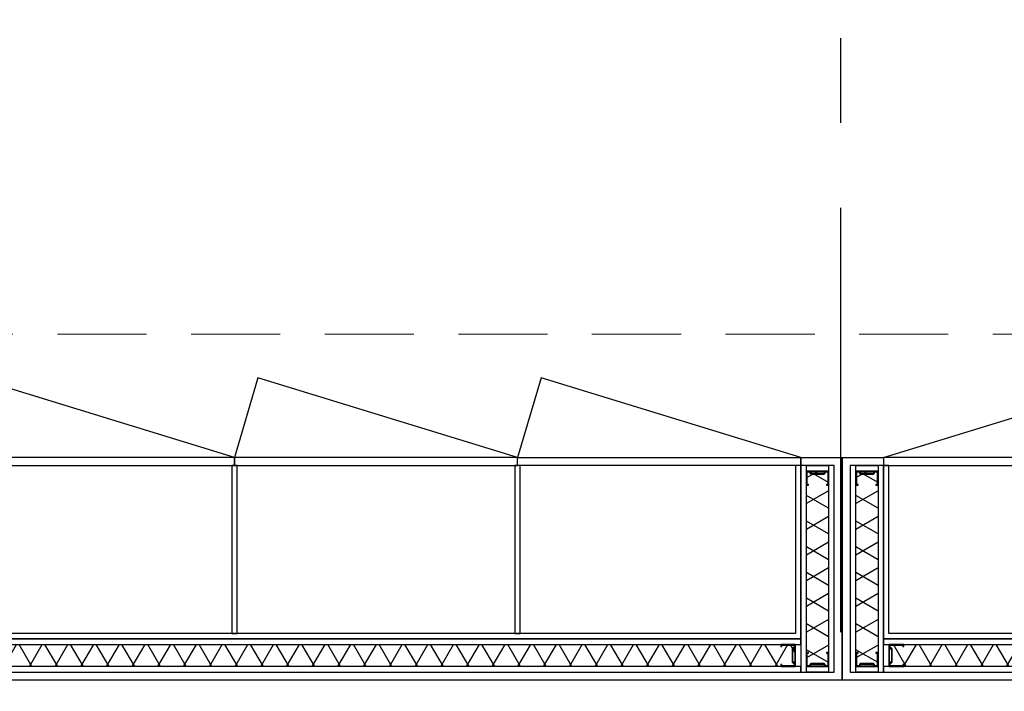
# Model space of a CAD drawing. Header units: millimetres. Extents: x 111285 to 237437, y -9513 to 52045.
# Tile 112 of 117: x 157038 to 159249, y 769 to 2277. Entities that reach past the tile are written whole.
import ezdxf

# ---------------------------------------------------------------- set-up
doc = ezdxf.new("R2010")
doc.units = ezdxf.units.MM
doc.header["$LTSCALE"] = 100
doc.linetypes.add('CENTER', pattern=[50.8, 31.75, -6.35, 6.35, -6.35])
doc.linetypes.add('DASHED', pattern=[0.75, 0.5, -0.25])
doc.layers.get('0').update_dxf_attribs({"color": 252})
doc.layers.add('0-HOOFDSTRAMIEN', color=1, linetype='CENTER')
doc.layers.add('_79--VASTE-INRICHTING', color=1, linetype='Continuous')

# ---------------------------------------------------------------- blocks, each defined once
blk = doc.blocks.new('U-STRAMIEN')
at = {"layer": '0-HOOFDSTRAMIEN', "ltscale": 0.3}
blk.add_lwpolyline([(32400, -4264), (32400, 47464)], dxfattribs=at)
blk = doc.blocks.new('onderlegger beganegrond')
at = {"linetype": 'DASHED', "lineweight": 0, "ltscale": 4}
blk.add_lwpolyline([(7571.2, 1571.4), (43680, 1570.2)], dxfattribs=at)
blk = doc.blocks.new('kastenwand')
at = {"layer": '_79--VASTE-INRICHTING', "ltscale": 200}
h = blk.add_hatch(dxfattribs=at)
h.set_pattern_fill('ISOLATIE', color=256, scale=50, angle=-90, style=0)
h.set_pattern_definition([(150, (-3968.5, -2065.683), (-25, -43.3013), []), (210, (-3968.5, -2065.683), (25, -43.3013), [])])
h.paths.add_polyline_path([(-3969.5, -469.5), (-3919.5, -469.5), (-3919.5, -30.5), (-3969.5, -30.5)])
h = blk.add_hatch(dxfattribs=at)
h.set_pattern_fill('ISOLATIE', color=256, scale=50, style=0)
h.set_pattern_definition([(240, (-467.17, -79.5), (43.3013, -25), []), (300, (-467.17, -79.5), (43.3013, 25), [])])
h.paths.add_polyline_path([(-105.5, -80.5), (-105.5, -30.5), (-3894.5, -30.5), (-3894.5, -80.5)])
h = blk.add_hatch(dxfattribs=at)
h.set_pattern_fill('ISOLATIE', color=256, scale=50, angle=-90, style=0)
h.set_pattern_definition([(150, (-79.5, -2065.683), (-25, -43.3013), []), (210, (-79.5, -2065.683), (25, -43.3013), [])])
h.paths.add_polyline_path([(-80.5, -469.5), (-30.5, -469.5), (-30.5, -30.5), (-80.5, -30.5)])
at = {"layer": '_79--VASTE-INRICHTING', "linetype": 'Continuous', "flags": 128}
for points in [[(-3982, -18), (-18, -18), (-18, -482), (-18, -482), (-93, -482), (-93, -482), (-93, -500), (0, -500), (0, 0), (-4000, 0), (-4000, 0), (-4000, -500), (-3907, -500), (-3907, -482), (-3907, -482), (-3982, -482), (-3982, -482), (-3982, -18)], [(-105, -482), (-105, -482), (-105, -105), (-3895, -105), (-3895, -482), (-3907, -482), (-3907, -93), (-93, -93), (-93, -482), (-105, -482)]]:
    blk.add_lwpolyline(points, dxfattribs=at)
at = {"layer": '_79--VASTE-INRICHTING', "linetype": 'Continuous'}
for points in [[(-3982, -482), (-3982, -18), (-3969.5, -18), (-3969.5, -482)], [(-3919.5, -482), (-3919.5, -18), (-3907, -18), (-3907, -482)], [(-93, -30.5), (-3907, -30.5), (-3907, -18), (-93, -18)], [(-93, -482), (-93, -18), (-80.5, -18), (-80.5, -482)], [(-30.5, -482), (-30.5, -18), (-18, -18), (-18, -482)], [(-93, -93), (-3907, -93), (-3907, -80.5), (-93, -80.5)]]:
    blk.add_lwpolyline(points, close=True, dxfattribs=at)
at = {"layer": '_79--VASTE-INRICHTING', "linetype": 'Continuous', "flags": 128}
for points in [[(-3919.5, -18), (-3969.5, -18), (-3969.5, -30.5), (-3919.5, -30.5)], [(-30.5, -18), (-80.5, -18), (-80.5, -30.5), (-30.5, -30.5)], [(-3907, -30.5), (-3907, -80.5), (-3894.5, -80.5), (-3894.5, -30.5)], [(-105.5, -30.5), (-105.5, -80.5), (-93, -80.5), (-93, -30.5)], [(-1358.3, -482), (-1370.3, -482), (-1370.3, -105), (-1358.3, -105)], [(-722.7, -482), (-734.7, -482), (-734.7, -105), (-722.7, -105)], [(-3919.5, -469.5), (-3969.5, -469.5), (-3969.5, -482), (-3919.5, -482)], [(-30.5, -469.5), (-80.5, -469.5), (-80.5, -482), (-30.5, -482)]]:
    blk.add_lwpolyline(points, close=True, dxfattribs=at)
at = {"layer": '_79--VASTE-INRICHTING', "ltscale": 200}
for points in [[(-3964.5, -62.5), (-3969.5, -62.5), (-3969.5, -62.5), (-3969.5, -30.5), (-3960.5, -30.5), (-3959.5, -31.5), (-3959.5, -34.5), (-3958.5, -35.5), (-3930.5, -35.5), (-3929.5, -34.5), (-3929.5, -31.5), (-3928.5, -30.5), (-3919.5, -30.5), (-3919.5, -62.5), (-3919.5, -62.5), (-3924.5, -62.5), (-3924.5, -60.5), (-3921.5, -60.5), (-3921.5, -32.5), (-3927.5, -32.5), (-3927.5, -35.3), (-3929.7, -37.5), (-3959.3, -37.5), (-3961.5, -35.3), (-3961.5, -32.5), (-3967.5, -32.5), (-3967.5, -60.5), (-3964.5, -60.5), (-3964.5, -62.5)], [(-3861.5, -75.5), (-3861.5, -80.5), (-3861.5, -80.5), (-3894.5, -80.5), (-3894.5, -71.5), (-3893.5, -70.5), (-3890.5, -70.5), (-3889.5, -69.5), (-3889.5, -41.5), (-3890.5, -40.5), (-3893.5, -40.5), (-3894.5, -39.5), (-3894.5, -30.5), (-3861.5, -30.5), (-3861.5, -30.5), (-3861.5, -35.5), (-3863.5, -35.5), (-3863.5, -32.5), (-3892.5, -32.5), (-3892.5, -38.5), (-3889.7, -38.5), (-3887.5, -40.7), (-3887.5, -70.3), (-3889.7, -72.5), (-3892.5, -72.5), (-3892.5, -78.5), (-3863.5, -78.5), (-3863.5, -75.5), (-3861.5, -75.5)], [(-137.5, -35.5), (-137.5, -30.5), (-137.5, -30.5), (-105.5, -30.5), (-105.5, -39.5), (-106.5, -40.5), (-109.5, -40.5), (-110.5, -41.5), (-110.5, -69.5), (-109.5, -70.5), (-106.5, -70.5), (-105.5, -71.5), (-105.5, -80.5), (-137.5, -80.5), (-137.5, -80.5), (-137.5, -75.5), (-135.5, -75.5), (-135.5, -78.5), (-107.5, -78.5), (-107.5, -72.5), (-110.3, -72.5), (-112.5, -70.3), (-112.5, -40.7), (-110.3, -38.5), (-107.5, -38.5), (-107.5, -32.5), (-135.5, -32.5), (-135.5, -35.5), (-137.5, -35.5)], [(-75.5, -62.5), (-80.5, -62.5), (-80.5, -62.5), (-80.5, -30.5), (-71.5, -30.5), (-70.5, -31.5), (-70.5, -34.5), (-69.5, -35.5), (-41.5, -35.5), (-40.5, -34.5), (-40.5, -31.5), (-39.5, -30.5), (-30.5, -30.5), (-30.5, -62.5), (-30.5, -62.5), (-35.5, -62.5), (-35.5, -60.5), (-32.5, -60.5), (-32.5, -32.5), (-38.5, -32.5), (-38.5, -35.3), (-40.7, -37.5), (-70.3, -37.5), (-72.5, -35.3), (-72.5, -32.5), (-78.5, -32.5), (-78.5, -60.5), (-75.5, -60.5), (-75.5, -62.5)], [(-3924.5, -437.5), (-3919.5, -437.5), (-3919.5, -437.5), (-3919.5, -469.5), (-3928.5, -469.5), (-3929.5, -468.5), (-3929.5, -465.5), (-3930.5, -464.5), (-3958.5, -464.5), (-3959.5, -465.5), (-3959.5, -468.5), (-3960.5, -469.5), (-3969.5, -469.5), (-3969.5, -437.5), (-3969.5, -437.5), (-3964.5, -437.5), (-3964.5, -439.5), (-3967.5, -439.5), (-3967.5, -467.5), (-3961.5, -467.5), (-3961.5, -464.7), (-3959.3, -462.5), (-3929.7, -462.5), (-3927.5, -464.7), (-3927.5, -467.5), (-3921.5, -467.5), (-3921.5, -439.5), (-3924.5, -439.5), (-3924.5, -437.5)], [(-35.5, -437.5), (-30.5, -437.5), (-30.5, -437.5), (-30.5, -469.5), (-39.5, -469.5), (-40.5, -468.5), (-40.5, -465.5), (-41.5, -464.5), (-69.5, -464.5), (-70.5, -465.5), (-70.5, -468.5), (-71.5, -469.5), (-80.5, -469.5), (-80.5, -437.5), (-80.5, -437.5), (-75.5, -437.5), (-75.5, -439.5), (-78.5, -439.5), (-78.5, -467.5), (-72.5, -467.5), (-72.5, -464.7), (-70.3, -462.5), (-40.7, -462.5), (-38.5, -464.7), (-38.5, -467.5), (-32.5, -467.5), (-32.5, -439.5), (-35.5, -439.5), (-35.5, -437.5)]]:
    blk.add_lwpolyline(points, dxfattribs=at)
for points in [[(-3969.5, -469.5), (-3919.5, -469.5), (-3919.5, -30.5), (-3969.5, -30.5)], [(-105.5, -80.5), (-105.5, -30.5), (-3894.5, -30.5), (-3894.5, -80.5)], [(-80.5, -469.5), (-30.5, -469.5), (-30.5, -30.5), (-80.5, -30.5)]]:
    blk.add_lwpolyline(points, close=True, dxfattribs=at)
at = {"layer": '_79--VASTE-INRICHTING', "ltscale": 50}
for points in [[(-3271.3, -482), (-3271.3, -500), (-3907, -500), (-3907, -482)], [(-1364.3, -482), (-1364.3, -500), (-2000, -500), (-2000, -482)], [(-728.7, -482), (-728.7, -500), (-1364.3, -500), (-1364.3, -482)], [(-728.7, -482), (-728.7, -500), (-93, -500), (-93, -482)]]:
    blk.add_lwpolyline(points, close=True, dxfattribs=at)
for points in [[(-3907, -500), (-3324.2, -678.9), (-3271.3, -500)], [(-1364.3, -500), (-1947.5, -678.9), (-2000, -500)], [(-728.7, -500), (-1311.8, -678.9), (-1364.3, -500)], [(-93, -500), (-675.8, -678.9), (-728.7, -500)]]:
    blk.add_lwpolyline(points, dxfattribs=at)

msp = doc.modelspace()

# ---------------------------------------------------------------- block references
msp.add_blockref('onderlegger beganegrond', (126152, 0))
at = {"layer": '0-HOOFDSTRAMIEN'}
msp.add_blockref('U-STRAMIEN', (126482, 594), dxfattribs=at)
at = {"layer": '_79--VASTE-INRICHTING', "xscale": -1, "rotation": 180}
for p in [(158885, 794), (162885, 794)]:
    msp.add_blockref('kastenwand', p, dxfattribs=at)

doc.saveas('drawing.dxf')
